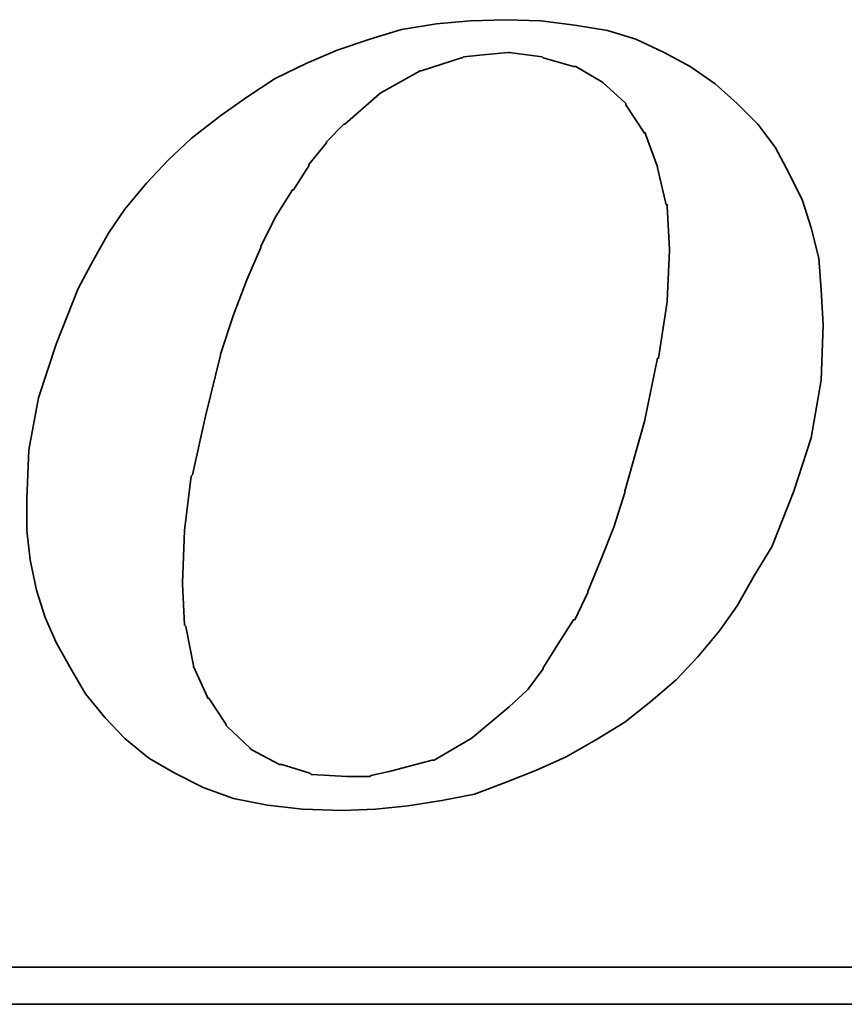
# Model space of a CAD drawing. Extents: x 15 to 195, y 53 to 146.
# Tile 46 of 51: x 173.4 to 175.41, y 103.71 to 106.11. Entities that reach past the tile are written whole.
import ezdxf

# ---------------------------------------------------------------- set-up
doc = ezdxf.new("R2010")
doc.units = 0
doc.header["$LTSCALE"] = 3
doc.header["$MEASUREMENT"] = 0
doc.layers.add('DIM', color=4, linetype='Continuous')
doc.layers.add('layer 1', color=7, linetype='Continuous')

# ---------------------------------------------------------------- blocks, each defined once
blk = doc.blocks.new('TBI MOTION logo(完整正式版)')
at = {"layer": 'layer 1', "color": 22, "lineweight": 35}
for points, knots in [([(35.79625, -6.98375), (35.79625, -6.98375), (36.23125, -7.43875), (36.23125, -7.43875), (36.23125, -7.43875), (36.23125, -7.43875), (36.75625, -7.87125), (36.75625, -7.87125), (36.75625, -7.87125), (36.75625, -7.87125), (37.33125, -8.20375), (37.33125, -8.20375), (37.33125, -8.20375), (37.33125, -8.20375), (37.95625, -8.51875), (37.95625, -8.51875), (37.95625, -8.51875), (37.95625, -8.51875), (38.62625, -8.75875), (38.62625, -8.75875), (38.62625, -8.75875), (38.62625, -8.75875), (39.37125, -8.90375), (39.37125, -8.90375), (39.37125, -8.90375), (39.37125, -8.90375), (40.14125, -8.99875), (40.14125, -8.99875), (40.14125, -8.99875), (40.14125, -8.99875), (41.02625, -9.02375), (41.02625, -9.02375), (41.02625, -9.02375), (41.02625, -9.02375), (41.74625, -8.99875), (41.74625, -8.99875), (41.74625, -8.99875), (41.74625, -8.99875), (42.46625, -8.92375), (42.46625, -8.92375), (42.46625, -8.92375), (42.46625, -8.92375), (43.21125, -8.80625), (43.21125, -8.80625), (43.21125, -8.80625), (43.21125, -8.80625), (43.93125, -8.66375), (43.93125, -8.66375), (43.93125, -8.66375), (43.93125, -8.66375), (44.62625, -8.39875), (44.62625, -8.39875), (44.62625, -8.39875), (44.62625, -8.39875), (45.29625, -8.13375), (45.29625, -8.13375), (45.29625, -8.13375), (45.29625, -8.13375), (45.94625, -7.84375), (45.94625, -7.84375), (45.94625, -7.84375), (45.94625, -7.84375), (46.61625, -7.46375), (46.61625, -7.46375), (46.61625, -7.46375), (46.61625, -7.46375), (47.24125, -7.07875), (47.24125, -7.07875), (47.24125, -7.07875), (47.24125, -7.07875), (47.81625, -6.62375), (47.81625, -6.62375), (47.81625, -6.62375), (47.81625, -6.62375), (48.36875, -6.14375), (48.36875, -6.14375), (48.36875, -6.14375), (48.36875, -6.14375), (48.84625, -5.64125), (48.84625, -5.64125), (48.84625, -5.64125), (48.84625, -5.64125), (49.32625, -5.06375), (49.32625, -5.06375), (49.32625, -5.06375), (49.32625, -5.06375), (49.71125, -4.51374), (49.71125, -4.51374), (49.71125, -4.51374), (49.71125, -4.51374), (50.09625, -3.83874), (50.09625, -3.83874), (50.09625, -3.83874), (50.09625, -3.83874), (50.48125, -3.21374), (50.48125, -3.21374), (50.48125, -3.21374), (50.48125, -3.21374), (50.96125, -1.99125), (50.96125, -1.99125), (50.96125, -1.99125), (50.96125, -1.99125), (51.34375, -0.81875), (51.34375, -0.81875), (51.34375, -0.81875), (51.34375, -0.81875), (51.56125, 0.45624), (51.56125, 0.45624), (51.56125, 0.45624), (51.56125, 0.45624), (51.60625, 1.67624), (51.60625, 1.67624), (51.60625, 1.67624), (51.60625, 1.67624), (51.56125, 2.44625), (51.56125, 2.44625), (51.56125, 2.44625), (51.56125, 2.44625), (51.51125, 3.14125), (51.51125, 3.14125), (51.51125, 3.14125), (51.51125, 3.14125), (51.34375, 3.81125), (51.34375, 3.81125), (51.34375, 3.81125), (51.34375, 3.81125), (51.15125, 4.41125), (51.15125, 4.41125), (51.15125, 4.41125), (51.15125, 4.41125), (50.86125, 5.01125), (50.86125, 5.01125), (50.86125, 5.01125), (50.86125, 5.01125), (50.55125, 5.58875), (50.55125, 5.58875), (50.55125, 5.58875), (50.55125, 5.58875), (50.16625, 6.09125), (50.16625, 6.09125), (50.16625, 6.09125), (50.16625, 6.09125), (49.71125, 6.54875), (49.71125, 6.54875), (49.71125, 6.54875), (49.71125, 6.54875), (49.23125, 6.98125), (49.23125, 6.98125), (49.23125, 6.98125), (49.23125, 6.98125), (48.67875, 7.36625), (48.67875, 7.36625), (48.67875, 7.36625), (48.67875, 7.36625), (48.10375, 7.67625), (48.10375, 7.67625), (48.10375, 7.67625), (48.10375, 7.67625), (47.48125, 7.96375), (47.48125, 7.96375), (47.48125, 7.96375), (47.48125, 7.96375), (46.85625, 8.15625), (46.85625, 8.15625), (46.85625, 8.15625), (46.85625, 8.15625), (46.13625, 8.27624), (46.13625, 8.27624), (46.13625, 8.27624), (46.13625, 8.27624), (45.39125, 8.37125), (45.39125, 8.37125), (45.39125, 8.37125), (45.39125, 8.37125), (44.62625, 8.39624), (44.62625, 8.39624), (44.62625, 8.39624), (44.62625, 8.39624), (43.83625, 8.37125), (43.83625, 8.37125), (43.83625, 8.37125), (43.83625, 8.37125), (43.09125, 8.30125), (43.09125, 8.30125), (43.09125, 8.30125), (43.09125, 8.30125), (42.32125, 8.18125), (42.32125, 8.18125), (42.32125, 8.18125), (42.32125, 8.18125), (41.62875, 7.96375), (41.62875, 7.96375), (41.62875, 7.96375), (41.62875, 7.96375), (40.90625, 7.72625), (40.90625, 7.72625), (40.90625, 7.72625), (40.90625, 7.72625), (40.23624, 7.43625), (40.23624, 7.43625), (40.23624, 7.43625), (40.23624, 7.43625), (39.54124, 7.10125), (39.54124, 7.10125), (39.54124, 7.10125), (39.54124, 7.10125), (38.91625, 6.69125), (38.91625, 6.69125), (38.91625, 6.69125), (38.91625, 6.69125), (38.31625, 6.26125), (38.31625, 6.26125), (38.31625, 6.26125), (38.31625, 6.26125), (37.69125, 5.78125), (37.69125, 5.78125), (37.69125, 5.78125), (37.69125, 5.78125), (37.18625, 5.30125), (37.18625, 5.30125), (37.18625, 5.30125), (37.18625, 5.30125), (36.70625, 4.79624), (36.70625, 4.79624), (36.70625, 4.79624), (36.70625, 4.79624), (36.23125, 4.22125), (36.23125, 4.22125), (36.23125, 4.22125), (36.23125, 4.22125), (35.87124, 3.69375), (35.87124, 3.69375), (35.87124, 3.69375), (35.87124, 3.69375), (35.53125, 3.09125), (35.53125, 3.09125), (35.53125, 3.09125), (35.53125, 3.09125), (35.19875, 2.47125), (35.19875, 2.47125), (35.19875, 2.47125), (35.19875, 2.47125), (34.71625, 1.24625), (34.71625, 1.24625), (34.71625, 1.24625), (34.71625, 1.24625), (34.33125, 0.06874), (34.33125, 0.06874), (34.33125, 0.06874), (34.33125, 0.06874), (34.11625, -1.07875), (34.11625, -1.07875), (34.11625, -1.07875), (34.11625, -1.07875), (34.07125, -2.15875), (34.07125, -2.15875), (34.07125, -2.15875), (34.07125, -2.15875), (34.07125, -2.85375), (34.07125, -2.85375), (34.07125, -2.85375), (34.07125, -2.85375), (34.14125, -3.50375), (34.14125, -3.50375), (34.14125, -3.50375), (34.14125, -3.50375), (34.28625, -4.17375), (34.28625, -4.17375), (34.28625, -4.17375), (34.28625, -4.17375), (34.47625, -4.77624), (34.47625, -4.77624), (34.47625, -4.77624), (34.47625, -4.77624), (34.71625, -5.32625), (34.71625, -5.32625), (34.71625, -5.32625), (34.71625, -5.32625), (35.05375, -5.92875), (35.05375, -5.92875), (35.05375, -5.92875), (35.05375, -5.92875), (35.36375, -6.45375), (35.36375, -6.45375), (35.36375, -6.45375), (35.36375, -6.45375), (35.79625, -6.98375), (35.79625, -6.98375)], [0, 0, 0, 0, 0.01388889, 0.01388889, 0.01388889, 0.01388889, 0.02777778, 0.02777778, 0.02777778, 0.02777778, 0.04166667, 0.04166667, 0.04166667, 0.04166667, 0.05555556, 0.05555556, 0.05555556, 0.05555556, 0.06944444, 0.06944444, 0.06944444, 0.06944444, 0.08333333, 0.08333333, 0.08333333, 0.08333333, 0.09722222, 0.09722222, 0.09722222, 0.09722222, 0.11111111, 0.11111111, 0.11111111, 0.11111111, 0.125, 0.125, 0.125, 0.125, 0.13888889, 0.13888889, 0.13888889, 0.13888889, 0.15277778, 0.15277778, 0.15277778, 0.15277778, 0.16666667, 0.16666667, 0.16666667, 0.16666667, 0.18055556, 0.18055556, 0.18055556, 0.18055556, 0.19444444, 0.19444444, 0.19444444, 0.19444444, 0.20833333, 0.20833333, 0.20833333, 0.20833333, 0.22222222, 0.22222222, 0.22222222, 0.22222222, 0.23611111, 0.23611111, 0.23611111, 0.23611111, 0.25, 0.25, 0.25, 0.25, 0.26388889, 0.26388889, 0.26388889, 0.26388889, 0.27777778, 0.27777778, 0.27777778, 0.27777778, 0.29166667, 0.29166667, 0.29166667, 0.29166667, 0.30555556, 0.30555556, 0.30555556, 0.30555556, 0.31944444, 0.31944444, 0.31944444, 0.31944444, 0.33333333, 0.33333333, 0.33333333, 0.33333333, 0.34722222, 0.34722222, 0.34722222, 0.34722222, 0.36111111, 0.36111111, 0.36111111, 0.36111111, 0.375, 0.375, 0.375, 0.375, 0.38888889, 0.38888889, 0.38888889, 0.38888889, 0.40277778, 0.40277778, 0.40277778, 0.40277778, 0.41666667, 0.41666667, 0.41666667, 0.41666667, 0.43055556, 0.43055556, 0.43055556, 0.43055556, 0.44444444, 0.44444444, 0.44444444, 0.44444444, 0.45833333, 0.45833333, 0.45833333, 0.45833333, 0.47222222, 0.47222222, 0.47222222, 0.47222222, 0.48611111, 0.48611111, 0.48611111, 0.48611111, 0.5, 0.5, 0.5, 0.5, 0.51388889, 0.51388889, 0.51388889, 0.51388889, 0.52777778, 0.52777778, 0.52777778, 0.52777778, 0.54166667, 0.54166667, 0.54166667, 0.54166667, 0.55555556, 0.55555556, 0.55555556, 0.55555556, 0.56944444, 0.56944444, 0.56944444, 0.56944444, 0.58333333, 0.58333333, 0.58333333, 0.58333333, 0.59722222, 0.59722222, 0.59722222, 0.59722222, 0.61111111, 0.61111111, 0.61111111, 0.61111111, 0.625, 0.625, 0.625, 0.625, 0.63888889, 0.63888889, 0.63888889, 0.63888889, 0.65277778, 0.65277778, 0.65277778, 0.65277778, 0.66666667, 0.66666667, 0.66666667, 0.66666667, 0.68055556, 0.68055556, 0.68055556, 0.68055556, 0.69444444, 0.69444444, 0.69444444, 0.69444444, 0.70833333, 0.70833333, 0.70833333, 0.70833333, 0.72222222, 0.72222222, 0.72222222, 0.72222222, 0.73611111, 0.73611111, 0.73611111, 0.73611111, 0.75, 0.75, 0.75, 0.75, 0.76388889, 0.76388889, 0.76388889, 0.76388889, 0.77777778, 0.77777778, 0.77777778, 0.77777778, 0.79166667, 0.79166667, 0.79166667, 0.79166667, 0.80555556, 0.80555556, 0.80555556, 0.80555556, 0.81944444, 0.81944444, 0.81944444, 0.81944444, 0.83333333, 0.83333333, 0.83333333, 0.83333333, 0.84722222, 0.84722222, 0.84722222, 0.84722222, 0.86111111, 0.86111111, 0.86111111, 0.86111111, 0.875, 0.875, 0.875, 0.875, 0.88888889, 0.88888889, 0.88888889, 0.88888889, 0.90277778, 0.90277778, 0.90277778, 0.90277778, 0.91666667, 0.91666667, 0.91666667, 0.91666667, 0.93055556, 0.93055556, 0.93055556, 0.93055556, 0.94444444, 0.94444444, 0.94444444, 0.94444444, 0.95833333, 0.95833333, 0.95833333, 0.95833333, 0.97222222, 0.97222222, 0.97222222, 0.97222222, 0.98611111, 0.98611111, 0.98611111, 0.98611111, 1, 1, 1, 1]), ([(38.33875, 1.03124), (38.33875, 1.03124), (38.62625, 1.89625), (38.62625, 1.89625), (38.62625, 1.89625), (38.62625, 1.89625), (38.91625, 2.66375), (38.91625, 2.66375), (38.91625, 2.66375), (38.91625, 2.66375), (39.22625, 3.38125), (39.22625, 3.38125), (39.22625, 3.38125), (39.22625, 3.38125), (39.22625, 3.40624), (39.22625, 3.40624), (39.22625, 3.40624), (39.22625, 3.40624), (39.56124, 4.07624), (39.56124, 4.07624), (39.56124, 4.07624), (39.56124, 4.07624), (39.92125, 4.65125), (39.92125, 4.65125), (39.92125, 4.65125), (39.92125, 4.65125), (39.94625, 4.65125), (39.94625, 4.65125), (39.94625, 4.65125), (39.94625, 4.65125), (40.28125, 5.17875), (40.28125, 5.17875), (40.28125, 5.17875), (40.28125, 5.17875), (40.28125, 5.20375), (40.28125, 5.20375), (40.28125, 5.20375), (40.28125, 5.20375), (40.66875, 5.68625), (40.66875, 5.68625), (40.66875, 5.68625), (40.66875, 5.68625), (40.66875, 5.70625), (40.66875, 5.70625), (40.66875, 5.70625), (40.66875, 5.70625), (41.05124, 6.09125), (41.05124, 6.09125), (41.05124, 6.09125), (41.05124, 6.09125), (41.07625, 6.09125), (41.07625, 6.09125), (41.07625, 6.09125), (41.07625, 6.09125), (41.84125, 6.76625), (41.84125, 6.76625), (41.84125, 6.76625), (41.84125, 6.76625), (41.86625, 6.78625), (41.86625, 6.78625), (41.86625, 6.78625), (41.86625, 6.78625), (42.73125, 7.26624), (42.73125, 7.26624), (42.73125, 7.26624), (42.73125, 7.26624), (42.75625, 7.26624), (42.75625, 7.26624), (42.75625, 7.26624), (42.75625, 7.26624), (43.18625, 7.41125), (43.18625, 7.41125), (43.18625, 7.41125), (43.18625, 7.41125), (43.64125, 7.55625), (43.64125, 7.55625), (43.64125, 7.55625), (43.64125, 7.55625), (43.66625, 7.55625), (43.66625, 7.55625), (43.66625, 7.55625), (43.66625, 7.55625), (43.69125, 7.58124), (43.69125, 7.58124), (43.69125, 7.58124), (43.69125, 7.58124), (44.19125, 7.62625), (44.19125, 7.62625), (44.19125, 7.62625), (44.19125, 7.62625), (44.67125, 7.67625), (44.67125, 7.67625), (44.67125, 7.67625), (44.67125, 7.67625), (44.69625, 7.67625), (44.69625, 7.67625), (44.69625, 7.67625), (44.69625, 7.67625), (45.41875, 7.58124), (45.41875, 7.58124), (45.41875, 7.58124), (45.41875, 7.58124), (45.44125, 7.55625), (45.44125, 7.55625), (45.44125, 7.55625), (45.44125, 7.55625), (46.11125, 7.36625), (46.11125, 7.36625), (46.11125, 7.36625), (46.11125, 7.36625), (46.13625, 7.36625), (46.13625, 7.36625), (46.13625, 7.36625), (46.13625, 7.36625), (46.15875, 7.36625), (46.15875, 7.36625), (46.15875, 7.36625), (46.15875, 7.36625), (46.73625, 7.02624), (46.73625, 7.02624), (46.73625, 7.02624), (46.73625, 7.02624), (46.76125, 7.00624), (46.76125, 7.00624), (46.76125, 7.00624), (46.76125, 7.00624), (47.24125, 6.57124), (47.24125, 6.57124), (47.24125, 6.57124), (47.24125, 6.57124), (47.26625, 6.54875), (47.26625, 6.54875), (47.26625, 6.54875), (47.26625, 6.54875), (47.26625, 6.52375), (47.26625, 6.52375), (47.26625, 6.52375), (47.26625, 6.52375), (47.67375, 5.89875), (47.67375, 5.89875), (47.67375, 5.89875), (47.67375, 5.89875), (47.69625, 5.89875), (47.69625, 5.89875), (47.69625, 5.89875), (47.69625, 5.89875), (47.69625, 5.87625), (47.69625, 5.87625), (47.69625, 5.87625), (47.69625, 5.87625), (47.96125, 5.15625), (47.96125, 5.15625), (47.96125, 5.15625), (47.96125, 5.15625), (47.96125, 5.13125), (47.96125, 5.13125), (47.96125, 5.13125), (47.96125, 5.13125), (48.15125, 4.31875), (48.15125, 4.31875), (48.15125, 4.31875), (48.15125, 4.31875), (48.17625, 4.31875), (48.17625, 4.31875), (48.17625, 4.31875), (48.17625, 4.31875), (48.17625, 4.29125), (48.17625, 4.29125), (48.17625, 4.29125), (48.17625, 4.29125), (48.22625, 3.33125), (48.22625, 3.33125), (48.22625, 3.33125), (48.22625, 3.33125), (48.22625, 3.30875), (48.22625, 3.30875), (48.22625, 3.30875), (48.22625, 3.30875), (48.17625, 2.20624), (48.17625, 2.20624), (48.17625, 2.20624), (48.17625, 2.20624), (48.17625, 2.18124), (48.17625, 2.18124), (48.17625, 2.18124), (48.17625, 2.18124), (47.98375, 0.93624), (47.98375, 0.93624), (47.98375, 0.93624), (47.98375, 0.93624), (47.96125, 0.93624), (47.96125, 0.93624), (47.96125, 0.93624), (47.96125, 0.93624), (47.67375, -0.45874), (47.67375, -0.45874), (47.67375, -0.45874), (47.67375, -0.45874), (47.24125, -1.99125), (47.24125, -1.99125), (47.24125, -1.99125), (47.24125, -1.99125), (47.24125, -2.01874), (47.24125, -2.01874), (47.24125, -2.01874), (47.24125, -2.01874), (47.00125, -2.78375), (47.00125, -2.78375), (47.00125, -2.78375), (47.00125, -2.78375), (46.71125, -3.50375), (46.71125, -3.50375), (46.71125, -3.50375), (46.71125, -3.50375), (46.42625, -4.19875), (46.42625, -4.19875), (46.42625, -4.19875), (46.42625, -4.19875), (46.42625, -4.22375), (46.42625, -4.22375), (46.42625, -4.22375), (46.42625, -4.22375), (46.13625, -4.82374), (46.13625, -4.82374), (46.13625, -4.82374), (46.13625, -4.82374), (46.11125, -4.82374), (46.11125, -4.82374), (46.11125, -4.82374), (46.11125, -4.82374), (45.77625, -5.35125), (45.77625, -5.35125), (45.77625, -5.35125), (45.77625, -5.35125), (45.44125, -5.87875), (45.44125, -5.87875), (45.44125, -5.87875), (45.44125, -5.87875), (45.44125, -5.90375), (45.44125, -5.90375), (45.44125, -5.90375), (45.44125, -5.90375), (45.10625, -6.35875), (45.10625, -6.35875), (45.10625, -6.35875), (45.10625, -6.35875), (45.08125, -6.38375), (45.08125, -6.38375), (45.08125, -6.38375), (45.08125, -6.38375), (44.69625, -6.74375), (44.69625, -6.74375), (44.69625, -6.74375), (44.69625, -6.74375), (43.88375, -7.41625), (43.88375, -7.41625), (43.88375, -7.41625), (43.88375, -7.41625), (43.85625, -7.43875), (43.85625, -7.43875), (43.85625, -7.43875), (43.85625, -7.43875), (43.04125, -7.91875), (43.04125, -7.91875), (43.04125, -7.91875), (43.04125, -7.91875), (43.01625, -7.91875), (43.01625, -7.91875), (43.01625, -7.91875), (43.01625, -7.91875), (42.99625, -7.91875), (42.99625, -7.91875), (42.99625, -7.91875), (42.99625, -7.91875), (42.08125, -8.15875), (42.08125, -8.15875), (42.08125, -8.15875), (42.08125, -8.15875), (41.65125, -8.25625), (41.65125, -8.25625), (41.65125, -8.25625), (41.65125, -8.25625), (41.62875, -8.27875), (41.62875, -8.27875), (41.62875, -8.27875), (41.62875, -8.27875), (41.60125, -8.27875), (41.60125, -8.27875), (41.60125, -8.27875), (41.60125, -8.27875), (41.12125, -8.27875), (41.12125, -8.27875), (41.12125, -8.27875), (41.12125, -8.27875), (40.35624, -8.23125), (40.35624, -8.23125), (40.35624, -8.23125), (40.35624, -8.23125), (40.33125, -8.23125), (40.33125, -8.23125), (40.33125, -8.23125), (40.33125, -8.23125), (40.30625, -8.20375), (40.30625, -8.20375), (40.30625, -8.20375), (40.30625, -8.20375), (39.68375, -8.01375), (39.68375, -8.01375), (39.68375, -8.01375), (39.68375, -8.01375), (39.66124, -8.01375), (39.66124, -8.01375), (39.66124, -8.01375), (39.66124, -8.01375), (39.63625, -8.01375), (39.63625, -8.01375), (39.63625, -8.01375), (39.63625, -8.01375), (39.01125, -7.67875), (39.01125, -7.67875), (39.01125, -7.67875), (39.01125, -7.67875), (38.98875, -7.65375), (38.98875, -7.65375), (38.98875, -7.65375), (38.98875, -7.65375), (38.48625, -7.17375), (38.48625, -7.17375), (38.48625, -7.17375), (38.48625, -7.17375), (38.45875, -7.14875), (38.45875, -7.14875), (38.45875, -7.14875), (38.45875, -7.14875), (38.45875, -7.12875), (38.45875, -7.12875), (38.45875, -7.12875), (38.45875, -7.12875), (38.07625, -6.54875), (38.07625, -6.54875), (38.07625, -6.54875), (38.07625, -6.54875), (38.05125, -6.54875), (38.05125, -6.54875), (38.05125, -6.54875), (38.05125, -6.54875), (38.05125, -6.52875), (38.05125, -6.52875), (38.05125, -6.52875), (38.05125, -6.52875), (37.74125, -5.85375), (37.74125, -5.85375), (37.74125, -5.85375), (37.74125, -5.85375), (37.74125, -5.82875), (37.74125, -5.82875), (37.74125, -5.82875), (37.74125, -5.82875), (37.57375, -4.96875), (37.57375, -4.96875), (37.57375, -4.96875), (37.57375, -4.96875), (37.54625, -4.94375), (37.54625, -4.94375), (37.54625, -4.94375), (37.54625, -4.94375), (37.50125, -4.03375), (37.50125, -4.03375), (37.50125, -4.03375), (37.50125, -4.03375), (37.50125, -4.00875), (37.50125, -4.00875), (37.50125, -4.00875), (37.50125, -4.00875), (37.54625, -2.85375), (37.54625, -2.85375), (37.54625, -2.85375), (37.54625, -2.85375), (37.69125, -1.65875), (37.69125, -1.65875), (37.69125, -1.65875), (37.69125, -1.65875), (37.71624, -1.63375), (37.71624, -1.63375), (37.71624, -1.63375), (37.71624, -1.63375), (38.00375, -0.33875), (38.00375, -0.33875), (38.00375, -0.33875), (38.00375, -0.33875), (38.33875, 1.00624), (38.33875, 1.00624), (38.33875, 1.00624), (38.33875, 1.00624), (38.33875, 1.03124), (38.33875, 1.03124)], [0, 0, 0, 0, 0.01010101, 0.01010101, 0.01010101, 0.01010101, 0.02020202, 0.02020202, 0.02020202, 0.02020202, 0.03030303, 0.03030303, 0.03030303, 0.03030303, 0.04040404, 0.04040404, 0.04040404, 0.04040404, 0.05050505, 0.05050505, 0.05050505, 0.05050505, 0.06060606, 0.06060606, 0.06060606, 0.06060606, 0.07070707, 0.07070707, 0.07070707, 0.07070707, 0.08080808, 0.08080808, 0.08080808, 0.08080808, 0.09090909, 0.09090909, 0.09090909, 0.09090909, 0.1010101, 0.1010101, 0.1010101, 0.1010101, 0.11111111, 0.11111111, 0.11111111, 0.11111111, 0.12121212, 0.12121212, 0.12121212, 0.12121212, 0.13131313, 0.13131313, 0.13131313, 0.13131313, 0.14141414, 0.14141414, 0.14141414, 0.14141414, 0.15151515, 0.15151515, 0.15151515, 0.15151515, 0.16161616, 0.16161616, 0.16161616, 0.16161616, 0.17171717, 0.17171717, 0.17171717, 0.17171717, 0.18181818, 0.18181818, 0.18181818, 0.18181818, 0.19191919, 0.19191919, 0.19191919, 0.19191919, 0.2020202, 0.2020202, 0.2020202, 0.2020202, 0.21212121, 0.21212121, 0.21212121, 0.21212121, 0.22222222, 0.22222222, 0.22222222, 0.22222222, 0.23232323, 0.23232323, 0.23232323, 0.23232323, 0.24242424, 0.24242424, 0.24242424, 0.24242424, 0.25252525, 0.25252525, 0.25252525, 0.25252525, 0.26262626, 0.26262626, 0.26262626, 0.26262626, 0.27272727, 0.27272727, 0.27272727, 0.27272727, 0.28282828, 0.28282828, 0.28282828, 0.28282828, 0.29292929, 0.29292929, 0.29292929, 0.29292929, 0.3030303, 0.3030303, 0.3030303, 0.3030303, 0.31313131, 0.31313131, 0.31313131, 0.31313131, 0.32323232, 0.32323232, 0.32323232, 0.32323232, 0.33333333, 0.33333333, 0.33333333, 0.33333333, 0.34343434, 0.34343434, 0.34343434, 0.34343434, 0.35353535, 0.35353535, 0.35353535, 0.35353535, 0.36363636, 0.36363636, 0.36363636, 0.36363636, 0.37373737, 0.37373737, 0.37373737, 0.37373737, 0.38383838, 0.38383838, 0.38383838, 0.38383838, 0.39393939, 0.39393939, 0.39393939, 0.39393939, 0.4040404, 0.4040404, 0.4040404, 0.4040404, 0.41414141, 0.41414141, 0.41414141, 0.41414141, 0.42424242, 0.42424242, 0.42424242, 0.42424242, 0.43434343, 0.43434343, 0.43434343, 0.43434343, 0.44444444, 0.44444444, 0.44444444, 0.44444444, 0.45454545, 0.45454545, 0.45454545, 0.45454545, 0.46464646, 0.46464646, 0.46464646, 0.46464646, 0.47474747, 0.47474747, 0.47474747, 0.47474747, 0.48484848, 0.48484848, 0.48484848, 0.48484848, 0.49494949, 0.49494949, 0.49494949, 0.49494949, 0.50505051, 0.50505051, 0.50505051, 0.50505051, 0.51515152, 0.51515152, 0.51515152, 0.51515152, 0.52525253, 0.52525253, 0.52525253, 0.52525253, 0.53535354, 0.53535354, 0.53535354, 0.53535354, 0.54545455, 0.54545455, 0.54545455, 0.54545455, 0.55555556, 0.55555556, 0.55555556, 0.55555556, 0.56565657, 0.56565657, 0.56565657, 0.56565657, 0.57575758, 0.57575758, 0.57575758, 0.57575758, 0.58585859, 0.58585859, 0.58585859, 0.58585859, 0.5959596, 0.5959596, 0.5959596, 0.5959596, 0.60606061, 0.60606061, 0.60606061, 0.60606061, 0.61616162, 0.61616162, 0.61616162, 0.61616162, 0.62626263, 0.62626263, 0.62626263, 0.62626263, 0.63636364, 0.63636364, 0.63636364, 0.63636364, 0.64646465, 0.64646465, 0.64646465, 0.64646465, 0.65656566, 0.65656566, 0.65656566, 0.65656566, 0.66666667, 0.66666667, 0.66666667, 0.66666667, 0.67676768, 0.67676768, 0.67676768, 0.67676768, 0.68686869, 0.68686869, 0.68686869, 0.68686869, 0.6969697, 0.6969697, 0.6969697, 0.6969697, 0.70707071, 0.70707071, 0.70707071, 0.70707071, 0.71717172, 0.71717172, 0.71717172, 0.71717172, 0.72727273, 0.72727273, 0.72727273, 0.72727273, 0.73737374, 0.73737374, 0.73737374, 0.73737374, 0.74747475, 0.74747475, 0.74747475, 0.74747475, 0.75757576, 0.75757576, 0.75757576, 0.75757576, 0.76767677, 0.76767677, 0.76767677, 0.76767677, 0.77777778, 0.77777778, 0.77777778, 0.77777778, 0.78787879, 0.78787879, 0.78787879, 0.78787879, 0.7979798, 0.7979798, 0.7979798, 0.7979798, 0.80808081, 0.80808081, 0.80808081, 0.80808081, 0.81818182, 0.81818182, 0.81818182, 0.81818182, 0.82828283, 0.82828283, 0.82828283, 0.82828283, 0.83838384, 0.83838384, 0.83838384, 0.83838384, 0.84848485, 0.84848485, 0.84848485, 0.84848485, 0.85858586, 0.85858586, 0.85858586, 0.85858586, 0.86868687, 0.86868687, 0.86868687, 0.86868687, 0.87878788, 0.87878788, 0.87878788, 0.87878788, 0.88888889, 0.88888889, 0.88888889, 0.88888889, 0.8989899, 0.8989899, 0.8989899, 0.8989899, 0.90909091, 0.90909091, 0.90909091, 0.90909091, 0.91919192, 0.91919192, 0.91919192, 0.91919192, 0.92929293, 0.92929293, 0.92929293, 0.92929293, 0.93939394, 0.93939394, 0.93939394, 0.93939394, 0.94949495, 0.94949495, 0.94949495, 0.94949495, 0.95959596, 0.95959596, 0.95959596, 0.95959596, 0.96969697, 0.96969697, 0.96969697, 0.96969697, 0.97979798, 0.97979798, 0.97979798, 0.97979798, 0.98989899, 0.98989899, 0.98989899, 0.98989899, 1, 1, 1, 1]), ([(75.90875, -9.47875), (75.90875, -9.47875), (75.90875, -12.28625), (75.90875, -12.28625), (75.90875, -12.28625), (75.90875, -12.28625), (75.90875, -12.47875), (75.90875, -12.47875), (75.90875, -12.47875), (75.90875, -12.47875), (75.71625, -12.47875), (75.71625, -12.47875), (75.71625, -12.47875), (75.71625, -12.47875), (-88.32875, -12.47875), (-88.32875, -12.47875), (-88.32875, -12.47875), (-88.32875, -12.47875), (-88.32875, -13.29375), (-88.32875, -13.29375), (-88.32875, -13.29375), (-88.32875, -13.29375), (82.89125, -13.29375), (82.89125, -13.29375), (82.89125, -13.29375), (82.89125, -13.29375), (75.90875, -9.47875), (75.90875, -9.47875)], [0, 0, 0, 0, 0.14285714, 0.14285714, 0.14285714, 0.14285714, 0.28571429, 0.28571429, 0.28571429, 0.28571429, 0.42857143, 0.42857143, 0.42857143, 0.42857143, 0.57142857, 0.57142857, 0.57142857, 0.57142857, 0.71428571, 0.71428571, 0.71428571, 0.71428571, 0.85714286, 0.85714286, 0.85714286, 0.85714286, 1, 1, 1, 1])]:
    blk.add_open_spline(points, degree=3, knots=knots, dxfattribs=at)

msp = doc.modelspace()

# ---------------------------------------------------------------- block references
at = {"layer": 'DIM', "color": 7, "xscale": 0.1106772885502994, "yscale": 0.1106772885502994, "zscale": 0.1106772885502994}
msp.add_blockref('TBI MOTION logo(完整正式版)', (169.6495, 105.1843), dxfattribs=at)

doc.saveas('drawing.dxf')
